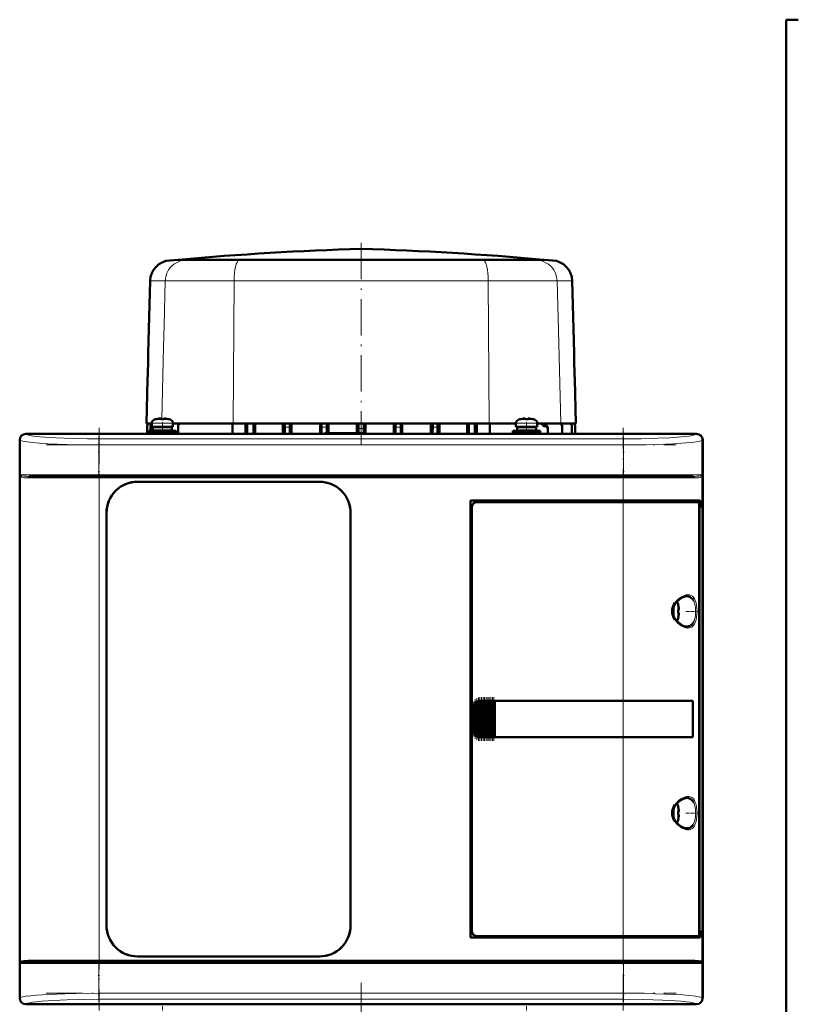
# Model space of a CAD drawing. Extents: x -1351 to 1763, y -1300 to 612.
# Tile 49 of 78: x 329 to 586, y 207 to 532. Entities that reach past the tile are written whole.
import ezdxf

# ---------------------------------------------------------------- set-up
doc = ezdxf.new("R2010")
doc.units = 0
doc.linetypes.add('DASHDOT', pattern=[18.5, 12, -3, 0.5, -3])

msp = doc.modelspace()

# ---------------------------------------------------------------- linework, layer by layer
at = {"color": 7, "lineweight": 50}
for p, q in [((581.6, -127.32), (581.6, 531.58)), ((585.6, 531.58), (581.6, 531.58)), ((381.33, 452.45), (378.6, 452.26)), ((381.48, 452.46), (381.33, 452.45)), ((386.04, 452.45), (381.33, 452.45)), ((412.77, 452.46), (381.48, 452.46)), ((401.92, 452.45), (386.04, 452.45)), ((401.92, 452.45), (441.58, 452.45)), ((441.59, 452.46), (412.77, 452.46)), ((494.35, 452.46), (441.59, 452.46)), ((481.27, 452.45), (441.61, 452.45)), ((497.15, 452.45), (481.27, 452.45)), ((501.71, 452.46), (494.35, 452.46)), ((501.86, 452.45), (497.15, 452.45)), ((501.71, 452.46), (501.86, 452.45)), ((501.86, 452.45), (504.58, 452.26)), ((372.07, 445.46), (371.45, 421.66)), ((511.11, 445.46), (511.74, 421.66)), ((371.23, 413.08), (370.84, 398.48)), ((511.96, 413.08), (512.34, 398.48)), ((374.18, 399.96), (374.17, 399.97)), ((375.6, 399.96), (375.6, 400.11)), ((376.6, 399.96), (376.6, 400.11)), ((378.03, 399.97), (378.02, 399.96)), ((494.18, 399.96), (494.17, 399.97)), ((495.6, 399.96), (495.6, 400.11)), ((496.6, 399.96), (496.6, 400.11)), ((498.03, 399.97), (498.02, 399.96)), ((370.84, 398.48), (372.6, 398.48)), ((371.09, 395.08), (371.09, 397.61)), ((371.09, 397.61), (371.09, 397.61)), ((371.6, 396.13), (376.1, 396.13)), ((371.6, 396.13), (371.6, 395.33)), ((372.15, 397.67), (372.15, 397.55)), ((372.15, 396.13), (372.15, 397.55)), ((372.6, 398.56), (372.6, 397.43)), ((376.1, 397.43), (372.6, 397.43)), ((372.95, 397.33), (376.1, 397.33)), ((372.95, 396.23), (372.95, 397.33)), ((372.95, 396.23), (376.1, 396.23)), ((374.1, 397.33), (374.1, 397.43)), ((374.1, 396.13), (374.1, 396.23)), ((376.1, 397.43), (379.6, 397.43)), ((379.25, 397.33), (376.1, 397.33)), ((379.25, 396.23), (376.1, 396.23)), ((376.1, 396.13), (380.6, 396.13)), ((378.1, 397.43), (378.1, 397.33)), ((378.1, 396.23), (378.1, 396.13)), ((379.25, 397.33), (379.25, 396.23)), ((379.6, 398.56), (379.6, 397.43)), ((379.6, 398.48), (399.46, 398.48)), ((380.6, 396.13), (380.6, 395.33)), ((381.28, 397.51), (381.28, 397.82)), ((381.28, 395.08), (381.28, 397.51)), ((399.24, 395.08), (399.24, 398.48)), ((399.46, 398.48), (416.46, 398.48)), ((403.46, 395.08), (403.46, 398.48)), ((404.09, 398.48), (404.09, 395.08)), ((406.09, 395.08), (406.09, 398.48)), ((406.63, 395.08), (406.63, 398.48)), ((415.83, 395.08), (415.83, 398.48)), ((416.46, 398.48), (416.47, 398.48)), ((418.05, 398.48), (416.46, 398.48)), ((416.46, 398.48), (416.46, 398.48)), ((416.47, 398.48), (418.04, 398.48)), ((416.47, 398.48), (416.47, 397.32)), ((418.05, 398.48), (418.04, 398.48)), ((418.04, 398.48), (418.04, 397.32)), ((418.05, 398.48), (428.56, 398.48)), ((418.05, 398.48), (418.05, 398.48)), ((418.64, 395.08), (418.64, 398.48)), ((428.04, 395.08), (428.04, 398.48)), ((428.56, 398.5), (428.57, 398.49)), ((428.56, 398.5), (428.56, 398.48)), ((430.29, 398.5), (428.56, 398.5)), ((428.57, 398.49), (430.28, 398.49)), ((428.57, 398.49), (428.57, 397.29)), ((430.29, 398.5), (430.28, 398.49)), ((430.28, 398.49), (430.28, 397.31)), ((430.29, 398.5), (430.29, 398.48)), ((430.29, 398.48), (440.7, 398.48)), ((430.79, 395.33), (430.79, 398.48)), ((440.22, 395.33), (440.22, 398.48)), ((440.7, 398.5), (440.71, 398.5)), ((440.7, 398.5), (440.7, 398.48)), ((440.7, 398.5), (442.48, 398.5)), ((442.48, 398.5), (440.71, 398.5)), ((440.71, 398.5), (440.71, 396.89)), ((442.48, 398.5), (442.48, 396.89)), ((442.48, 398.5), (442.48, 398.5)), ((442.48, 398.5), (442.48, 398.48)), ((442.48, 398.48), (452.9, 398.48)), ((442.97, 395.07), (442.97, 398.48)), ((452.39, 395.08), (452.39, 398.48)), ((452.9, 398.5), (452.91, 398.49)), ((452.9, 398.5), (452.9, 398.48)), ((452.9, 398.5), (454.63, 398.5)), ((452.91, 398.49), (454.62, 398.49)), ((452.91, 398.49), (452.91, 397.31)), ((454.63, 398.5), (454.62, 398.49)), ((454.62, 398.49), (454.62, 397.29)), ((454.63, 398.5), (454.63, 398.48)), ((454.63, 398.48), (465.14, 398.48)), ((455.15, 395.08), (455.15, 398.48)), ((464.54, 395.08), (464.54, 398.48)), ((465.14, 398.48), (465.15, 398.48)), ((465.14, 398.48), (465.14, 398.48)), ((465.14, 398.48), (466.73, 398.48)), ((465.15, 398.48), (466.72, 398.48)), ((465.15, 398.48), (465.15, 397.32)), ((466.72, 398.48), (466.72, 397.32)), ((466.73, 398.48), (466.72, 398.48)), ((466.73, 398.48), (466.73, 398.48)), ((466.73, 398.48), (483.72, 398.48)), ((467.36, 395.08), (467.36, 398.48)), ((476.55, 395.08), (476.55, 398.48)), ((477.09, 395.08), (477.09, 398.48)), ((479.09, 398.48), (479.09, 395.08)), ((479.73, 398.48), (479.73, 395.08)), ((483.72, 398.48), (492.6, 398.48)), ((483.95, 395.08), (483.95, 398.48)), ((491.6, 396.13), (496.1, 396.13)), ((491.6, 396.13), (491.6, 395.33)), ((492.6, 398.56), (492.6, 397.43)), ((496.1, 397.43), (492.6, 397.43)), ((492.95, 397.33), (496.1, 397.33)), ((492.95, 396.23), (492.95, 397.33)), ((492.95, 396.23), (496.1, 396.23)), ((494.1, 397.33), (494.1, 397.43)), ((494.1, 396.13), (494.1, 396.23)), ((496.1, 397.43), (499.6, 397.43)), ((499.25, 397.33), (496.1, 397.33)), ((499.25, 396.23), (496.1, 396.23)), ((500.6, 396.13), (496.1, 396.13)), ((498.1, 397.43), (498.1, 397.33)), ((498.1, 396.23), (498.1, 396.13)), ((499.25, 397.33), (499.25, 396.23)), ((499.6, 398.56), (499.6, 397.43)), ((499.6, 398.48), (507.34, 398.48)), ((500.6, 396.13), (500.6, 395.33)), ((501.93, 397.65), (502, 397.65)), ((503.09, 396.66), (503.09, 396.94)), ((503.09, 395.08), (503.09, 396.66)), ((507.34, 398.48), (512.34, 398.48)), ((507.76, 397.52), (507.76, 397.74)), ((507.76, 395.08), (507.76, 397.52)), ((511.03, 397.67), (511.03, 397.55)), ((511.03, 395.08), (511.03, 397.55)), ((512.09, 397.61), (512.09, 397.61)), ((512.09, 395.08), (512.09, 397.61)), ((329.1, 385.23), (329.1, 393.08)), ((329.13, 393.05), (329.13, 209.1)), ((331.1, 395.08), (338.95, 395.08)), ((552.08, 395.05), (331.12, 395.05)), ((338.95, 395.08), (338.96, 395.05)), ((338.95, 395.07), (343.25, 395.07)), ((343.25, 395.08), (440.95, 395.08)), ((343.25, 395.05), (343.25, 395.08)), ((371.6, 395.33), (376.1, 395.33)), ((372.15, 395.08), (372.15, 395.33)), ((374.1, 395.08), (374.1, 395.33)), ((376.1, 395.33), (380.6, 395.33)), ((378.1, 395.33), (378.1, 395.08)), ((429.6, 395.33), (429.35, 395.08)), ((442.6, 395.33), (429.6, 395.33)), ((440.95, 395.08), (440.96, 395.05)), ((440.95, 395.07), (445.25, 395.07)), ((442.6, 395.33), (442.86, 395.07)), ((445.25, 395.08), (539.95, 395.08)), ((445.25, 395.05), (445.25, 395.08)), ((491.6, 395.33), (496.1, 395.33)), ((494.1, 395.08), (494.1, 395.33)), ((500.6, 395.33), (496.1, 395.33)), ((498.1, 395.33), (498.1, 395.08)), ((539.95, 395.08), (539.96, 395.05)), ((539.95, 395.07), (544.25, 395.07)), ((544.25, 395.08), (552.1, 395.08)), ((544.25, 395.05), (544.25, 395.08)), ((554.07, 209.1), (554.07, 393.05)), ((554.1, 393.08), (554.1, 385.23)), ((329.13, 385.22), (329.1, 385.23)), ((329.11, 380.93), (329.11, 385.23)), ((554.1, 385.23), (554.07, 385.22)), ((554.1, 385.23), (554.1, 380.93)), ((329.1, 305.23), (329.1, 380.93)), ((329.1, 380.93), (329.13, 380.93)), ((332.19, 381.08), (355.31, 381.08)), ((355.31, 381.08), (527.9, 381.08)), ((527.9, 381.08), (551.02, 381.08)), ((554.07, 380.93), (554.1, 380.93)), ((554.1, 380.93), (554.1, 307.23)), ((367.9, 379.28), (427.9, 379.28)), ((367.9, 379.28), (427.9, 379.28)), ((477.6, 229.08), (477.6, 373.08)), ((477.6, 373.08), (527.9, 373.08)), ((478.1, 371.08), (478.1, 231.07)), ((527.9, 372.58), (479.6, 372.58)), ((553.31, 373.08), (527.9, 373.08)), ((527.9, 372.58), (552.65, 372.58)), ((553, 372.58), (552.66, 372.58)), ((552.94, 230.54), (552.94, 371.61)), ((552.94, 370.78), (553.31, 370.78)), ((552.94, 370.74), (553.07, 370.74)), ((553, 373.08), (553, 372.58)), ((553.31, 370.78), (553.07, 370.74)), ((553.07, 370.74), (553.07, 231.41)), ((553.31, 370.78), (553.31, 373.08)), ((357.7, 233.08), (357.7, 369.08)), ((438.1, 369.08), (438.1, 233.08)), ((438.1, 369.08), (438.1, 233.08)), ((546.07, 338.5), (546.08, 338.51)), ((546.22, 337.08), (546.07, 337.08)), ((546.22, 336.08), (546.07, 336.08)), ((546.08, 334.65), (546.07, 334.65)), ((329.13, 305.22), (329.1, 305.23)), ((329.11, 300.93), (329.11, 305.23)), ((478.6, 297.08), (478.6, 305.08)), ((478.97, 295.98), (478.97, 306.17)), ((479.11, 306.34), (479.27, 306.5)), ((479.48, 295.45), (479.48, 306.7)), ((479.62, 306.78), (479.78, 306.87)), ((479.99, 295.19), (479.99, 306.97)), ((480.13, 307), (480.29, 307.04)), ((480.5, 307.07), (480.64, 307.08)), ((480.5, 295.08), (480.5, 307.07)), ((480.67, 307.08), (480.61, 307.08)), ((480.67, 307.08), (480.64, 307.08)), ((480.67, 307.08), (480.8, 307.08)), ((481.01, 307.08), (480.8, 307.08)), ((481.01, 295.08), (481.01, 307.08)), ((481.15, 307.08), (481.01, 307.08)), ((481.15, 307.08), (481.23, 307.08)), ((481.23, 307.08), (481.31, 307.08)), ((481.52, 307.08), (481.31, 307.08)), ((481.52, 295.08), (481.52, 307.08)), ((481.66, 307.08), (481.52, 307.08)), ((481.66, 307.08), (481.74, 307.08)), ((481.74, 307.08), (481.82, 307.08)), ((482.03, 307.08), (481.82, 307.08)), ((482.03, 295.08), (482.03, 307.08)), ((482.17, 307.08), (482.03, 307.08)), ((482.17, 307.08), (482.25, 307.08)), ((482.25, 307.08), (482.33, 307.08)), ((482.54, 307.08), (482.33, 307.08)), ((482.54, 295.08), (482.54, 307.08)), ((482.68, 307.08), (482.54, 307.08)), ((482.68, 307.08), (482.76, 307.08)), ((482.76, 307.08), (482.84, 307.08)), ((483.05, 307.08), (482.84, 307.08)), ((483.05, 295.08), (483.05, 307.08)), ((483.19, 307.08), (483.05, 307.08)), ((483.19, 307.08), (483.27, 307.08)), ((483.27, 307.08), (483.35, 307.08)), ((483.56, 307.08), (483.35, 307.08)), ((483.56, 295.08), (483.56, 307.08)), ((483.7, 307.08), (483.56, 307.08)), ((483.7, 307.08), (483.78, 307.08)), ((483.78, 307.08), (483.86, 307.08)), ((484.07, 307.08), (483.86, 307.08)), ((484.07, 295.08), (484.07, 307.08)), ((484.21, 307.08), (484.07, 307.08)), ((484.21, 307.08), (484.29, 307.08)), ((484.29, 307.08), (484.37, 307.08)), ((484.58, 307.08), (484.37, 307.08)), ((484.58, 295.08), (484.58, 307.08)), ((484.72, 307.08), (484.58, 307.08)), ((484.72, 307.08), (484.8, 307.08)), ((484.8, 307.08), (484.88, 307.08)), ((485.09, 307.08), (484.88, 307.08)), ((485.09, 295.08), (485.09, 307.08)), ((485.23, 307.08), (485.09, 307.08)), ((485.23, 307.08), (485.31, 307.08)), ((485.31, 307.08), (485.39, 307.08)), ((485.56, 307.08), (485.39, 307.08)), ((485.56, 307.08), (485.56, 295.08)), ((485.6, 307.08), (485.56, 307.08)), ((485.6, 307.08), (527.9, 307.08)), ((485.63, 307.05), (485.6, 307.08)), ((485.63, 307.05), (527.9, 307.05)), ((485.63, 295.1), (485.63, 307.05)), ((485.63, 307.05), (527.9, 307.05)), ((550.89, 307.08), (527.9, 307.08)), ((529.87, 307.05), (527.9, 307.05)), ((529.85, 307.05), (527.9, 307.05)), ((534.27, 307.05), (529.85, 307.05)), ((536.96, 307.05), (534.27, 307.05)), ((544.55, 307.04), (537.62, 307.05)), ((550.89, 307.08), (550.57, 307.02)), ((550.82, 295.13), (550.82, 307.02)), ((550.89, 307.08), (550.89, 295.08)), ((554.1, 307.23), (554.07, 307.22)), ((554.1, 307.23), (554.1, 302.93)), ((554.07, 302.93), (554.1, 302.93)), ((554.1, 302.93), (554.1, 221.23)), ((329.1, 221.23), (329.1, 300.93)), ((329.1, 300.93), (329.13, 300.93)), ((479.27, 295.65), (479.11, 295.81)), ((479.78, 295.29), (479.62, 295.37)), ((480.29, 295.11), (480.13, 295.15)), ((480.64, 295.08), (480.5, 295.08)), ((480.67, 295.08), (480.61, 295.08)), ((480.64, 295.08), (480.67, 295.08)), ((480.67, 295.08), (480.8, 295.08)), ((481.01, 295.08), (480.8, 295.08)), ((481.15, 295.08), (481.01, 295.08)), ((481.15, 295.08), (481.23, 295.08)), ((481.23, 295.08), (481.31, 295.08)), ((481.52, 295.08), (481.31, 295.08)), ((481.66, 295.08), (481.52, 295.08)), ((481.66, 295.08), (481.74, 295.08)), ((481.74, 295.08), (481.82, 295.08)), ((482.03, 295.08), (481.82, 295.08)), ((482.17, 295.08), (482.03, 295.08)), ((482.17, 295.08), (482.25, 295.08)), ((482.25, 295.08), (482.33, 295.08)), ((482.54, 295.08), (482.33, 295.08)), ((482.68, 295.08), (482.54, 295.08)), ((482.68, 295.08), (482.76, 295.08)), ((482.76, 295.08), (482.84, 295.08)), ((483.05, 295.08), (482.84, 295.08)), ((483.19, 295.08), (483.05, 295.08)), ((483.19, 295.08), (483.27, 295.08)), ((483.27, 295.08), (483.35, 295.08)), ((483.56, 295.08), (483.35, 295.08)), ((483.7, 295.08), (483.56, 295.08)), ((483.7, 295.08), (483.78, 295.08)), ((483.78, 295.08), (483.86, 295.08)), ((484.07, 295.08), (483.86, 295.08)), ((484.21, 295.08), (484.07, 295.08)), ((484.21, 295.08), (484.29, 295.08)), ((484.29, 295.08), (484.37, 295.08)), ((484.58, 295.08), (484.37, 295.08)), ((484.72, 295.08), (484.58, 295.08)), ((484.72, 295.08), (484.8, 295.08)), ((484.8, 295.08), (484.88, 295.08)), ((485.09, 295.08), (484.88, 295.08)), ((485.23, 295.08), (485.09, 295.08)), ((485.23, 295.08), (485.31, 295.08)), ((485.31, 295.08), (485.39, 295.08)), ((485.56, 295.08), (485.39, 295.08)), ((485.56, 295.08), (485.6, 295.08)), ((485.6, 295.08), (485.63, 295.1)), ((527.9, 295.08), (485.6, 295.08)), ((485.63, 295.1), (527.9, 295.1)), ((527.9, 295.1), (529.87, 295.1)), ((550.89, 295.08), (527.9, 295.08)), ((529.85, 295.1), (533.63, 295.1)), ((534.27, 295.1), (536.96, 295.1)), ((536.96, 295.1), (537.13, 295.1)), ((550.89, 295.08), (550.57, 295.13)), ((546.07, 272), (546.08, 272.01)), ((546.22, 270.58), (546.07, 270.58)), ((546.22, 269.58), (546.07, 269.58)), ((546.08, 268.15), (546.07, 268.15)), ((552.94, 231.41), (553.07, 231.41)), ((553.31, 231.38), (552.94, 231.38)), ((553.07, 231.41), (553.31, 231.38)), ((553.31, 229.08), (553.31, 231.38)), ((527.9, 229.08), (477.6, 229.08)), ((479.6, 229.58), (527.9, 229.58)), ((552.65, 229.58), (527.9, 229.58)), ((527.9, 229.08), (553.31, 229.08)), ((552.66, 229.58), (553, 229.58)), ((553, 229.58), (553, 229.08)), ((329.13, 221.22), (329.1, 221.23)), ((329.11, 216.93), (329.11, 221.23)), ((332.19, 221.08), (355.31, 221.08)), ((527.9, 221.08), (355.31, 221.08)), ((427.9, 222.88), (367.9, 222.88)), ((551.02, 221.08), (527.9, 221.08)), ((554.1, 221.23), (554.07, 221.22)), ((554.1, 221.23), (554.1, 216.93)), ((329.1, 209.08), (329.1, 216.93)), ((329.1, 216.93), (329.13, 216.93)), ((554.07, 216.93), (554.1, 216.93)), ((554.1, 216.93), (554.1, 209.08)), ((338.95, 207.08), (331.1, 207.08)), ((552.08, 207.1), (331.12, 207.1)), ((338.96, 207.1), (338.95, 207.08)), ((343.25, 207.08), (338.95, 207.08)), ((343.25, 207.08), (343.25, 207.1)), ((440.95, 207.08), (343.25, 207.08)), ((440.96, 207.1), (440.95, 207.08)), ((445.25, 207.08), (440.95, 207.08)), ((445.25, 207.08), (445.25, 207.1)), ((539.95, 207.08), (445.25, 207.08)), ((539.96, 207.1), (539.95, 207.08)), ((544.25, 207.08), (539.95, 207.08)), ((544.25, 207.08), (544.25, 207.1)), ((552.1, 207.08), (544.25, 207.08))]:
    msp.add_line(p, q, dxfattribs=at)
at = {"color": 7, "linetype": 'DASHDOT', "lineweight": 18}
for p, q in [((441.59, 458.01), (441.59, 391.33)), ((355.31, 397.1), (355.31, 205.05)), ((527.9, 205.05), (527.9, 397.1)), ((337.84, 391.43), (545.37, 391.43)), ((545.37, 381.58), (337.84, 381.58)), ((338.05, 380.58), (545.16, 380.58)), ((545.16, 221.58), (338.05, 221.58)), ((337.84, 220.58), (545.37, 220.58)), ((441.6, 214.11), (441.6, 129.78)), ((337.84, 210.72), (545.37, 210.72))]:
    msp.add_line(p, q, dxfattribs=at)
at = {"color": 7, "lineweight": 18}
for p, q in [((378.6, 452.26), (383.39, 452.26)), ((386.04, 452.45), (383.39, 452.26)), ((383.39, 452.26), (401.28, 452.26)), ((401.92, 452.45), (401.28, 452.26)), ((401.28, 452.26), (481.91, 452.26)), ((481.27, 452.45), (481.91, 452.26)), ((481.91, 452.26), (499.8, 452.26)), ((497.15, 452.45), (499.8, 452.26)), ((499.8, 452.26), (504.58, 452.26)), ((372.07, 445.46), (377.04, 445.46)), ((377.04, 445.46), (376.67, 430.79)), ((377.04, 445.46), (399.75, 445.46)), ((399.75, 445.46), (399.46, 398.48)), ((399.75, 445.46), (483.43, 445.46)), ((483.43, 445.46), (506.15, 445.46)), ((483.43, 445.46), (483.72, 398.48)), ((506.15, 445.46), (511.11, 445.46)), ((506.15, 445.46), (506.67, 424.99)), ((376.67, 430.79), (376.49, 423.79)), ((376.49, 423.79), (375.88, 399.97)), ((506.67, 424.99), (507.34, 398.48)), ((373.53, 399.8), (376.08, 399.8)), ((376.08, 399.8), (376.1, 399.8)), ((376.1, 399.8), (378.67, 399.8)), ((493.53, 399.8), (496.08, 399.8)), ((496.08, 399.8), (496.1, 399.8)), ((496.1, 399.8), (498.67, 399.8)), ((372.6, 398.56), (376.07, 398.56)), ((376.07, 398.56), (376.1, 398.56)), ((376.1, 398.56), (379.6, 398.56)), ((416.47, 397.32), (418.04, 397.32)), ((465.15, 397.32), (466.72, 397.32)), ((492.6, 398.56), (496.07, 398.56)), ((496.07, 398.56), (496.1, 398.56)), ((496.1, 398.56), (499.6, 398.56)), ((501.38, 397.95), (502.59, 397.95)), ((329.19, 392.99), (329.13, 393.05)), ((329.19, 381.58), (329.19, 392.99)), ((331.12, 395.05), (331.19, 394.98)), ((355.13, 393.42), (528.07, 393.42)), ((355.13, 393.42), (355.13, 391.43)), ((442.48, 395.33), (440.7, 395.33)), ((528.07, 393.42), (528.07, 391.43)), ((552.01, 394.98), (552.08, 395.05)), ((554.07, 393.05), (554.01, 392.99)), ((554.01, 392.99), (554.01, 381.58)), ((355.13, 391.43), (355.13, 381.58)), ((528.07, 391.43), (355.13, 391.43)), ((528.07, 391.43), (528.07, 381.58)), ((355.13, 381.58), (329.19, 381.58)), ((329.37, 381.1), (329.37, 221.06)), ((331.73, 380.58), (355.31, 380.58)), ((355.13, 381.58), (528.07, 381.58)), ((355.13, 381.08), (355.13, 381.58)), ((355.31, 380.58), (355.31, 381.08)), ((527.9, 380.58), (355.31, 380.58)), ((355.31, 380.58), (355.31, 221.58)), ((527.9, 381.08), (527.9, 380.58)), ((527.9, 373.08), (527.9, 380.58)), ((527.9, 380.58), (551.47, 380.58)), ((545.79, 381.58), (528.07, 381.58)), ((528.07, 381.08), (528.07, 381.58)), ((554.01, 381.58), (545.79, 381.58)), ((553.84, 221.06), (553.84, 381.1)), ((527.9, 373.08), (527.9, 372.58)), ((527.9, 307.08), (527.9, 372.58)), ((548.87, 341.58), (548.91, 341.58)), ((544.67, 338.44), (544.67, 336.61)), ((545.92, 339.15), (545.92, 336.6)), ((550.96, 340.35), (551, 340.27)), ((544.67, 336.61), (544.67, 336.58)), ((544.67, 336.58), (544.67, 334.71)), ((545.92, 336.6), (545.92, 336.58)), ((545.92, 336.58), (545.92, 334.01)), ((548.92, 331.58), (548.87, 331.58)), ((551, 332.88), (550.96, 332.82)), ((478.65, 305.08), (478.6, 305.08)), ((478.65, 305.08), (478.65, 297.08)), ((478.82, 296.28), (478.82, 305.87)), ((479.11, 306.34), (479.11, 295.81)), ((479.27, 295.65), (479.27, 306.5)), ((479.62, 295.37), (479.62, 306.78)), ((479.78, 306.87), (479.78, 295.29)), ((480.13, 295.15), (480.13, 307)), ((480.29, 307.04), (480.29, 295.11)), ((480.64, 307.08), (480.64, 295.08)), ((480.8, 295.08), (480.8, 307.08)), ((481.15, 307.08), (481.15, 295.08)), ((481.31, 307.08), (481.31, 295.08)), ((481.66, 307.08), (481.66, 295.08)), ((481.82, 307.08), (481.82, 295.08)), ((482.17, 307.08), (482.17, 295.08)), ((482.33, 307.08), (482.33, 295.08)), ((482.68, 307.08), (482.68, 295.08)), ((482.84, 295.08), (482.84, 307.08)), ((483.19, 307.08), (483.19, 295.08)), ((483.35, 307.08), (483.35, 295.08)), ((483.7, 307.08), (483.7, 295.08)), ((483.86, 307.08), (483.86, 295.08)), ((484.21, 307.08), (484.21, 295.08)), ((484.37, 295.08), (484.37, 307.08)), ((484.72, 307.08), (484.72, 295.08)), ((484.88, 307.08), (484.88, 295.08)), ((485.23, 295.08), (485.23, 307.08)), ((485.39, 307.08), (485.39, 295.08)), ((527.9, 307.05), (527.9, 307.08)), ((527.9, 307.05), (527.9, 295.1)), ((478.65, 297.08), (478.6, 297.08)), ((527.9, 295.08), (527.9, 295.1)), ((527.9, 229.58), (527.9, 295.08)), ((545.92, 272.65), (545.92, 270.1)), ((548.87, 275.08), (548.91, 275.08)), ((550.96, 273.85), (551, 273.77)), ((544.67, 271.94), (544.67, 270.11)), ((544.67, 270.11), (544.67, 270.08)), ((544.67, 270.08), (544.67, 268.21)), ((545.92, 270.1), (545.92, 270.08)), ((545.92, 270.08), (545.92, 267.51)), ((551, 266.38), (550.96, 266.32)), ((548.92, 265.08), (548.87, 265.08)), ((527.9, 229.58), (527.9, 229.08)), ((527.9, 221.58), (527.9, 229.08)), ((355.31, 221.58), (331.73, 221.58)), ((355.13, 220.58), (355.13, 221.08)), ((355.31, 221.58), (527.9, 221.58)), ((355.31, 221.58), (355.31, 221.08)), ((551.47, 221.58), (527.9, 221.58)), ((527.9, 221.58), (527.9, 221.08)), ((528.07, 221.08), (528.07, 220.58)), ((329.19, 220.58), (337.42, 220.58)), ((329.19, 209.16), (329.19, 220.58)), ((337.42, 220.58), (355.13, 220.58)), ((528.07, 220.58), (355.13, 220.58)), ((355.13, 220.58), (355.13, 210.72)), ((528.07, 220.58), (528.07, 210.72)), ((528.07, 220.58), (554.01, 220.58)), ((554.01, 220.58), (554.01, 209.16)), ((329.13, 209.1), (329.19, 209.16)), ((355.13, 210.72), (528.07, 210.72)), ((355.13, 208.73), (355.13, 210.72)), ((528.07, 208.73), (355.13, 208.73)), ((528.07, 210.72), (528.07, 208.73)), ((554.01, 209.16), (554.07, 209.1)), ((331.19, 207.17), (331.12, 207.1)), ((552.08, 207.1), (552.01, 207.17))]:
    msp.add_line(p, q, dxfattribs=at)
at = {"color": 7, "linetype": 'DASHDOT', "lineweight": 18, "ltscale": 0.006755}
msp.add_line((371.47, 417.38), (371.2, 417.38), dxfattribs=at)
at = {"color": 7, "linetype": 'DASHDOT', "lineweight": 18, "ltscale": 0.006738}
msp.add_line((511.71, 417.38), (511.98, 417.38), dxfattribs=at)
at = {"color": 7, "linetype": 'DASHDOT', "lineweight": 18, "ltscale": 0.000782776}
for p, q in [((375.1, 400.1), (375.1, 400.14)), ((495.1, 400.1), (495.1, 400.14))]:
    msp.add_line(p, q, dxfattribs=at)
at = {"color": 7, "linetype": 'DASHDOT', "lineweight": 18, "ltscale": 0.000926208}
for p, q in [((377.1, 400.1), (377.1, 400.14)), ((497.1, 400.1), (497.1, 400.14))]:
    msp.add_line(p, q, dxfattribs=at)
at = {"color": 7, "linetype": 'DASHDOT', "lineweight": 18, "ltscale": 0.104372}
for p, q in [((376.1, 398.9), (376.1, 394.73)), ((496.1, 398.9), (496.1, 394.73))]:
    msp.add_line(p, q, dxfattribs=at)
at = {"color": 7, "linetype": 'DASHDOT', "lineweight": 18, "ltscale": 0.342406}
for p, q in [((355.13, 394.13), (355.13, 380.43)), ((528.07, 394.13), (528.07, 380.43))]:
    msp.add_line(p, q, dxfattribs=at)
at = {"color": 7, "linetype": 'DASHDOT', "lineweight": 18, "ltscale": 0.000942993}
for p, q in [((546.22, 337.58), (546.26, 337.58)), ((546.22, 271.08), (546.26, 271.08))]:
    msp.add_line(p, q, dxfattribs=at)
at = {"color": 7, "linetype": 'DASHDOT', "lineweight": 18, "ltscale": 0.000793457}
for p, q in [((546.22, 335.58), (546.25, 335.58)), ((546.22, 269.08), (546.25, 269.08))]:
    msp.add_line(p, q, dxfattribs=at)
at = {"color": 7, "linetype": 'DASHDOT', "lineweight": 18, "ltscale": 0.08656}
for p, q in [((548.59, 336.58), (552.05, 336.58)), ((548.59, 270.08), (552.05, 270.08))]:
    msp.add_line(p, q, dxfattribs=at)
at = {"color": 7, "linetype": 'DASHDOT', "lineweight": 18, "ltscale": 0.360001}
for p, q in [((480.73, 293.88), (480.73, 308.28)), ((481.24, 293.88), (481.24, 308.28)), ((481.75, 293.88), (481.75, 308.28)), ((482.26, 293.88), (482.26, 308.28)), ((482.77, 293.88), (482.77, 308.28)), ((483.28, 293.88), (483.28, 308.28)), ((483.79, 293.88), (483.79, 308.28)), ((484.3, 293.88), (484.3, 308.28)), ((484.81, 293.88), (484.81, 308.28)), ((485.31, 293.88), (485.31, 308.28))]:
    msp.add_line(p, q, dxfattribs=at)
at = {"color": 7, "linetype": 'DASHDOT', "lineweight": 18, "ltscale": 0.287631}
msp.add_line((478.75, 295.32), (478.75, 306.83), dxfattribs=at)
at = {"color": 7, "linetype": 'DASHDOT', "lineweight": 18, "ltscale": 0.325662}
msp.add_line((479.2, 294.56), (479.2, 307.59), dxfattribs=at)
at = {"color": 7, "linetype": 'DASHDOT', "lineweight": 18, "ltscale": 0.347391}
msp.add_line((479.71, 294.13), (479.71, 308.02), dxfattribs=at)
at = {"color": 7, "linetype": 'DASHDOT', "lineweight": 18, "ltscale": 0.357764}
msp.add_line((480.22, 293.92), (480.22, 308.23), dxfattribs=at)
at = {"color": 7, "linetype": 'DASHDOT', "lineweight": 18, "ltscale": 0.34239}
for p, q in [((355.13, 221.72), (355.13, 208.02)), ((528.07, 221.72), (528.07, 208.02))]:
    msp.add_line(p, q, dxfattribs=at)
at = {"color": 7, "linetype": 'DASHDOT', "lineweight": 18, "ltscale": 0.104369}
for p, q in [((376.1, 203.25), (376.1, 207.42)), ((496.1, 203.25), (496.1, 207.42))]:
    msp.add_line(p, q, dxfattribs=at)
at = {"color": 7, "lineweight": 50}
for points in [[(375.6, 400.11), (375.6, 400.11), (375.6, 400.11), (375.59, 400.12), (375.57, 400.12), (375.52, 400.13), (375.38, 400.13), (375.1, 400.11)], [(375.6, 400.11), (375.6, 400.11), (375.6, 400.11), (375.59, 400.12), (375.55, 400.13)], [(376.6, 400.11), (376.6, 400.11), (376.61, 400.11), (376.61, 400.12), (376.63, 400.12), (376.69, 400.13), (377.1, 400.11)], [(495.6, 400.11), (495.6, 400.11), (495.6, 400.11), (495.59, 400.12), (495.57, 400.12), (495.52, 400.13), (495.38, 400.13), (495.1, 400.11)], [(495.6, 400.11), (495.6, 400.11), (495.6, 400.11), (495.59, 400.12), (495.55, 400.13)], [(496.6, 400.11), (496.6, 400.11), (496.61, 400.11), (496.61, 400.12), (496.63, 400.12), (496.69, 400.13), (497.1, 400.11)], [(501.38, 397.95), (501.18, 398.21), (500.9, 398.41), (500.74, 398.48)], [(501.38, 397.95), (501.51, 397.79), (501.7, 397.69), (501.93, 397.65)], [(552.94, 371.61), (552.91, 372.05), (552.82, 372.4), (552.74, 372.54), (552.7, 372.57), (552.65, 372.58)], [(545.2, 339.3), (545.8, 339.99), (546.54, 340.64), (547.3, 341.12), (548, 341.42), (548.58, 341.56), (548.87, 341.58)], [(548.91, 341.58), (549.47, 341.51), (549.99, 341.31), (550.45, 340.98), (550.72, 340.69), (550.96, 340.35)], [(544.94, 333.81), (544.53, 334.52), (544.23, 335.26), (544.06, 336.02), (544.03, 336.59), (544.07, 337.15), (544.18, 337.72), (544.36, 338.27), (544.62, 338.82), (544.94, 339.34)], [(545.2, 333.85), (544.75, 334.55), (544.46, 335.22), (544.27, 335.96), (544.22, 336.7), (544.31, 337.43), (544.56, 338.2), (544.97, 338.96), (545.2, 339.3)], [(546.22, 337.58), (546.25, 337.25), (546.24, 337.13), (546.24, 337.09), (546.23, 337.08), (546.23, 337.08), (546.23, 337.08), (546.22, 337.08)], [(546.24, 337.29), (546.24, 337.11), (546.23, 337.09), (546.23, 337.08), (546.23, 337.08), (546.23, 337.08), (546.22, 337.08)], [(546.24, 335.86), (546.24, 336.01), (546.24, 336.06), (546.23, 336.07), (546.23, 336.07), (546.22, 336.08), (546.22, 336.08)], [(546.22, 335.58), (546.24, 335.77), (546.24, 336.01), (546.24, 336.06), (546.23, 336.07), (546.23, 336.08), (546.22, 336.08), (546.22, 336.08)], [(548.87, 331.58), (548.32, 331.64), (547.69, 331.84), (546.99, 332.21), (546.24, 332.75), (545.53, 333.45), (545.2, 333.85)], [(550.96, 332.82), (550.64, 332.37), (550.27, 332.02), (549.85, 331.78), (549.52, 331.66), (548.92, 331.58)], [(550.82, 307.02), (540.13, 307.05), (529.87, 307.05)], [(529.87, 295.1), (548.23, 295.12), (550.82, 295.13)], [(544.94, 267.31), (544.53, 268.02), (544.23, 268.76), (544.06, 269.52), (544.03, 270.09), (544.07, 270.65), (544.18, 271.22), (544.36, 271.77), (544.62, 272.32), (544.94, 272.84)], [(545.2, 267.35), (544.75, 268.05), (544.46, 268.72), (544.27, 269.46), (544.22, 270.2), (544.31, 270.93), (544.56, 271.7), (544.97, 272.46), (545.2, 272.8)], [(545.2, 272.8), (545.8, 273.49), (546.54, 274.14), (547.3, 274.62), (548, 274.92), (548.58, 275.06), (548.87, 275.08)], [(548.91, 275.08), (549.47, 275.01), (549.99, 274.81), (550.45, 274.48), (550.72, 274.19), (550.96, 273.85)], [(546.22, 271.08), (546.25, 270.75), (546.24, 270.63), (546.24, 270.59), (546.23, 270.58), (546.23, 270.58), (546.23, 270.58), (546.22, 270.58)], [(546.24, 270.79), (546.24, 270.61), (546.23, 270.59), (546.23, 270.58), (546.23, 270.58), (546.23, 270.58), (546.22, 270.58)], [(546.24, 269.36), (546.24, 269.51), (546.24, 269.56), (546.23, 269.57), (546.23, 269.57), (546.22, 269.58), (546.22, 269.58)], [(546.22, 269.08), (546.24, 269.27), (546.24, 269.51), (546.24, 269.56), (546.23, 269.57), (546.23, 269.58), (546.22, 269.58), (546.22, 269.58)], [(548.87, 265.08), (548.32, 265.14), (547.69, 265.34), (546.99, 265.71), (546.24, 266.25), (545.53, 266.95), (545.2, 267.35)], [(550.96, 266.32), (550.64, 265.87), (550.27, 265.52), (549.85, 265.28), (549.52, 265.16), (548.92, 265.08)], [(552.65, 229.58), (552.71, 229.59), (552.75, 229.62), (552.81, 229.73), (552.9, 230.05), (552.94, 230.54)], [(329.43, 220.82), (329.61, 220.91), (329.76, 220.95), (330.14, 221.02), (331.02, 221.06), (332.19, 221.08)], [(551.02, 221.08), (552.48, 221.05), (553.27, 220.99), (553.46, 220.95), (553.77, 220.82)]]:
    msp.add_lwpolyline(points, dxfattribs=at)
at = {"color": 7, "lineweight": 18}
for points in [[(355.13, 391.43), (348.1, 391.49), (344.71, 391.57), (341.45, 391.68), (338.41, 391.82), (335.64, 392), (333.37, 392.19), (331.51, 392.41), (330.54, 392.56), (329.8, 392.73), (329.33, 392.9), (329.19, 392.99)], [(355.13, 393.42), (351.47, 393.44), (346.47, 393.54), (341.01, 393.75), (337.37, 393.97), (335.73, 394.11), (333.68, 394.35), (332.96, 394.46), (332.14, 394.62), (331.72, 394.73), (331.33, 394.89), (331.19, 394.98)], [(528.07, 393.42), (533.85, 393.47), (539.36, 393.62), (543.3, 393.8), (545.9, 393.98), (548.09, 394.18), (549.58, 394.36), (550.72, 394.55), (551.39, 394.71), (551.84, 394.87), (552.01, 394.98)], [(554.01, 392.99), (553.83, 392.88), (553.53, 392.77), (553.12, 392.66), (551.97, 392.45), (550.45, 392.25), (548.59, 392.08), (544.59, 391.81), (539.1, 391.59), (535.52, 391.5), (528.07, 391.43)], [(332.19, 381.08), (331.18, 381.09), (330.38, 381.13), (329.77, 381.21), (329.56, 381.27), (329.43, 381.34)], [(329.98, 380.7), (329.67, 380.8), (329.55, 380.87)], [(331.73, 380.58), (330.83, 380.6), (330.45, 380.63), (329.98, 380.7)], [(553.77, 381.34), (553.49, 381.22), (552.87, 381.13), (552.24, 381.1), (551.02, 381.08)], [(553.22, 380.7), (552.75, 380.63), (552.37, 380.6), (551.47, 380.58)], [(553.66, 380.87), (553.54, 380.8), (553.22, 380.7)], [(544.94, 339.34), (545.38, 339.91), (545.89, 340.45), (546.17, 340.7), (546.95, 341.28), (547.29, 341.48), (547.84, 341.75)], [(549.29, 342.08), (549.61, 342.06), (549.92, 341.99), (550.32, 341.84), (550.7, 341.6), (551.03, 341.27), (551.38, 340.78)], [(551.38, 340.78), (551.68, 340.14), (551.91, 339.39), (552.08, 338.53), (552.19, 337.58), (552.23, 336.62), (552.19, 335.63), (552.09, 334.68), (551.92, 333.8), (551.68, 333.02), (551.38, 332.37)], [(551, 340.27), (551.26, 339.72), (551.51, 338.89), (551.59, 338.51), (551.71, 337.59), (551.76, 336.58)], [(551.76, 336.58), (551.69, 335.36), (551.58, 334.59), (551.5, 334.22), (551.28, 333.48), (551, 332.88)], [(551.38, 332.37), (551.04, 331.89), (550.65, 331.52), (550.22, 331.26), (549.76, 331.12), (549.29, 331.08)], [(544.94, 272.84), (545.38, 273.41), (545.89, 273.95), (546.17, 274.2), (546.95, 274.78), (547.29, 274.98), (547.84, 275.25)], [(549.29, 275.58), (549.61, 275.56), (549.92, 275.49), (550.32, 275.34), (550.7, 275.1), (551.03, 274.77), (551.38, 274.28)], [(551, 273.77), (551.26, 273.22), (551.51, 272.39), (551.59, 272.01), (551.71, 271.09), (551.76, 270.08)], [(551.38, 274.28), (551.68, 273.64), (551.91, 272.89), (552.08, 272.03), (552.19, 271.08), (552.23, 270.12), (552.19, 269.13), (552.09, 268.18), (551.92, 267.3), (551.68, 266.52), (551.38, 265.87)], [(551.76, 270.08), (551.69, 268.86), (551.58, 268.09), (551.5, 267.72), (551.28, 266.98), (551, 266.38)], [(551.38, 265.87), (551.04, 265.39), (550.65, 265.02), (550.22, 264.76), (549.76, 264.62), (549.29, 264.58)], [(329.55, 221.28), (329.83, 221.41), (329.98, 221.45)], [(329.98, 221.45), (330.45, 221.53), (330.83, 221.56), (331.73, 221.58)], [(551.47, 221.58), (552.37, 221.56), (552.75, 221.53), (553.22, 221.45)], [(553.22, 221.45), (553.45, 221.39), (553.65, 221.28)], [(329.19, 209.16), (329.38, 209.28), (329.68, 209.39), (330.09, 209.5), (331.23, 209.71), (332.76, 209.9), (334.61, 210.08), (338.61, 210.34), (344.11, 210.57), (347.68, 210.65), (355.13, 210.72)], [(355.13, 208.73), (349.79, 208.69), (344.61, 208.56), (340.26, 208.37), (336.38, 208.1), (334.72, 207.93), (333.3, 207.75), (332.4, 207.59), (331.72, 207.42), (331.31, 207.25), (331.19, 207.17)], [(528.07, 210.72), (535.1, 210.66), (538.49, 210.58), (541.75, 210.47), (544.79, 210.33), (547.56, 210.16), (549.83, 209.97), (551.69, 209.75), (552.67, 209.59), (553.4, 209.43), (553.88, 209.25), (554.01, 209.16)], [(552.01, 207.17), (551.8, 207.31), (551.43, 207.44), (550.91, 207.57), (549.9, 207.75), (548.63, 207.92), (546.95, 208.09), (545.05, 208.24), (540.81, 208.47), (537.76, 208.59), (534.59, 208.67), (528.07, 208.73)]]:
    msp.add_lwpolyline(points, dxfattribs=at)
at = {"color": 7, "lineweight": 50}
for centre, radius, start, end in [((468.19, -496.69), 953.1, 91.59877, 95.2198), ((415, -496.69), 953.1, 84.78019, 88.40123), ((379.07, 445.28), 7, 93.8317, 178.5), ((504.12, 445.28), 7, 1.5, 86.1683), ((191.62, 422.08), 179.84, 358.501, 359.4669), ((191.61, 422.08), 179.84, 358.501, 359.4669), ((190.52, 422.08), 180.93, 359.4697, 359.8673), ((190.6, 422.08), 180.85, 359.4697, 359.8674), ((692.67, 422.08), 180.93, 180.1327, 180.5302), ((692.59, 422.08), 180.85, 180.1326, 180.5303), ((691.57, 422.08), 179.84, 180.5331, 181.499), ((691.57, 422.08), 179.84, 180.5331, 181.499), ((191.15, 422.1), 180.3, 357.5345, 358.4994), ((191.14, 422.1), 180.31, 357.5346, 358.4994), ((692.05, 422.1), 180.31, 181.5007, 182.4654), ((692.04, 422.1), 180.3, 181.5006, 182.4655), ((189.41, 422.18), 182.04, 357.136, 357.5322), ((189.37, 422.18), 182.08, 357.136, 357.5321), ((693.82, 422.18), 182.08, 182.4679, 182.864), ((693.78, 422.18), 182.04, 182.4678, 182.864), ((373.9, 398.56), 1.3, 106.6015, 180), ((376.1, 391.18), 9, 102.3778, 106.6015), ((376.1, 391.18), 8.99, 96.3897, 102.3492), ((376.1, 391.18), 8.99, 96.3893, 102.3497), ((375.54, 396.33), 3.8, 92.2846, 96.5812), ((376.1, 390.07), 9.9, 89.9998, 92.8943), ((376.1, 390.07), 9.9, 89.9998, 92.8943), ((376.1, 390.06), 9.9, 87.106, 89.9999), ((376.1, 390.06), 9.9, 87.106, 89.9999), ((376.65, 396.09), 4.04, 83.5188, 86.8258), ((376.1, 391.18), 8.99, 77.6503, 83.6107), ((376.1, 391.18), 8.99, 77.6503, 83.6107), ((376.1, 391.18), 9, 73.3984, 77.6222), ((378.3, 398.56), 1.3, 0, 73.3984), ((493.9, 398.56), 1.3, 106.6015, 180), ((496.1, 391.18), 9, 102.3778, 106.6015), ((496.1, 391.18), 8.99, 96.3897, 102.3492), ((496.1, 391.18), 8.99, 96.3893, 102.3497), ((495.54, 396.33), 3.8, 92.2846, 96.5812), ((496.1, 390.07), 9.9, 89.9998, 92.8943), ((496.1, 390.07), 9.9, 89.9998, 92.8943), ((496.1, 390.06), 9.9, 87.106, 89.9999), ((496.1, 390.06), 9.9, 87.106, 89.9999), ((496.65, 396.09), 4.04, 83.5188, 86.8258), ((496.1, 391.18), 8.99, 77.6503, 83.6107), ((496.1, 391.18), 8.99, 77.6503, 83.6107), ((496.1, 391.18), 9, 73.3984, 77.6222), ((498.3, 398.56), 1.3, 0, 73.3984), ((372.09, 397.61), 1, 119.8653, 179.9932), ((372.09, 397.61), 1, 120.0877, 179.9919), ((373.16, 397.67), 1.01, 127.212, 179.994), ((373.15, 397.55), 1, 123.3671, 180.0171), ((382.48, 397.82), 1.21, 146.9647, 179.7831), ((382.28, 397.51), 1.01, 106.4048, 179.9471), ((288.25, 397.26), 128.22, 359.0231, 0.024), ((547.65, 397.26), 129.61, 179.9762, 180.9664), ((298.48, 397.24), 130.08, 359.0491, 0.0225), ((563.39, 397.27), 133.11, 179.9844, 180.8371), ((303.75, 396.87), 136.96, 359.3554, 0.0072), ((579.44, 396.87), 136.96, 179.9928, 180.6446), ((322.58, 397.25), 130.33, 359.0425, 0.0234), ((584.71, 397.24), 130.08, 179.9775, 180.9509), ((335.54, 397.26), 129.61, 359.0336, 0.0238), ((594.94, 397.26), 128.22, 179.976, 180.9769), ((502.09, 396.66), 1, 0.0556, 95.2047), ((503.04, 398.18), 0.503, 206.4644, 228.4227), ((501.93, 396.94), 1.17, 0.1312, 47.8341), ((506.76, 397.52), 0.999, 359.9829, 73.7937), ((506.71, 397.74), 1.05, 359.9816, 44.9154), ((510.04, 397.55), 0.999, 359.9706, 67.3178), ((510.03, 397.67), 1.01, 0.006, 52.788), ((511.09, 397.61), 1, 0.0068, 60.1347), ((511.09, 397.61), 1, 0.0081, 59.9123), ((552.1, 393.08), 2, 0.0019, 89.9981), ((367.9, 369.08), 10.2, 89.9994, 180.0006), ((367.91, 369.07), 10.21, 127.3888, 142.5021), ((367.9, 369.08), 10.2, 89.9964, 110.6188), ((427.9, 369.08), 10.2, 359.9994, 90.0006), ((427.9, 369.07), 10.2, 68.5862, 90.0017), ((427.9, 369.07), 10.21, 37.3869, 52.5005), ((428.22, 369.39), 9.75, 45.2709, 47.7994), ((428.22, 369.39), 9.76, 42.0197, 44.7188), ((367.92, 369.07), 10.21, 158.5916, 179.9845), ((367.9, 369.08), 10.2, 158.5851, 180.0015), ((427.9, 369.08), 10.2, 359.9966, 20.6205), ((551.39, 379.34), 6.95, 281.3026, 283.4013), ((544.67, 338.78), 1.3, 16.6015, 47.3449), ((537.29, 336.58), 9, 12.3778, 16.6016), ((537.29, 336.58), 8.99, 6.3893, 12.3497), ((537.29, 336.58), 8.99, 6.3893, 12.3497), ((537.29, 336.58), 9, 343.3984, 347.6222), ((536.18, 336.58), 9.9, 357.106, 2.8938), ((536.18, 336.58), 9.9, 357.1058, 2.8956), ((537.29, 336.58), 8.99, 347.6508, 353.6103), ((537.29, 336.58), 8.99, 347.6503, 353.6107), ((544.67, 334.38), 1.3, 312.6467, 343.3985), ((480.76, 305.03), 2.11, 167.8165, 178.6973), ((481.04, 304.96), 2.4, 157.7792, 167.7124), ((480.74, 305.11), 2.06, 148.9704, 158.2673), ((480.6, 304.95), 2.04, 136.9534, 143.1617), ((480.64, 305.21), 1.89, 127.9225, 136.7729), ((480.73, 304.71), 2.35, 118.0492, 122.0459), ((480.62, 305.31), 1.77, 110.7187, 118.3943), ((480.73, 304.53), 2.55, 103.6061, 106.9099), ((480.64, 305.36), 1.71, 94.6829, 101.9834), ((480.74, 297.12), 2.09, 181.2163, 192.2146), ((481.12, 297.22), 2.48, 192.5872, 202.1762), ((480.74, 297.05), 2.06, 201.7327, 211.0296), ((480.6, 297.21), 2.04, 216.8383, 223.0466), ((480.64, 296.94), 1.89, 223.2271, 232.0775), ((480.73, 297.44), 2.35, 237.9541, 241.9508), ((480.62, 296.85), 1.77, 241.6057, 249.2813), ((480.73, 297.63), 2.55, 253.0901, 256.3939), ((480.64, 296.79), 1.71, 258.0166, 265.3171), ((544.67, 272.28), 1.3, 16.6015, 47.3449), ((537.29, 270.08), 9, 12.3778, 16.6016), ((537.29, 270.08), 8.99, 6.3893, 12.3497), ((537.29, 270.08), 8.99, 6.3893, 12.3497), ((536.18, 270.08), 9.9, 357.106, 2.8938), ((536.18, 270.08), 9.9, 357.1058, 2.8956), ((544.67, 267.88), 1.3, 312.6467, 343.3985), ((537.29, 270.08), 9, 343.3984, 347.6222), ((537.29, 270.08), 8.99, 347.6508, 353.6103), ((537.29, 270.08), 8.99, 347.6503, 353.6107), ((367.9, 233.08), 10.2, 179.9994, 270.0006), ((367.9, 233.08), 10.2, 179.9966, 200.6207), ((427.9, 233.08), 10.2, 269.9994, 0.0006), ((427.9, 233.08), 10.2, 338.5852, 0.0015), ((551.39, 222.81), 6.95, 76.5988, 78.6976), ((367.91, 233.08), 10.21, 217.3871, 232.5019), ((427.9, 233.08), 10.21, 307.3871, 322.5019), ((367.9, 233.08), 10.2, 248.5852, 270.0015), ((427.9, 233.08), 10.2, 269.9966, 290.6207)]:
    msp.add_arc(centre, radius, start, end, dxfattribs=at)
at = {"color": 7, "lineweight": 18}
for centre, radius, start, end in [((431.6, 221.65), 175.66, 90.4296, 90.9893), ((441.59, 260.12), 136.77, 89.6303, 90.3697), ((451.59, 221.64), 175.67, 89.0107, 89.5704), ((502.13, 398.87), 1.22, 272.6186, 298.3408), ((330.08, 382.23), 1.1, 216.3283, 234.0516), ((343.6, 386.54), 15.24, 198.9989, 200.9203), ((329.86, 381.09), 0.492, 149.8643, 179.2151), ((329.85, 381.3), 0.523, 202.7294, 234.4166), ((332.26, 380.58), 0.528, 138.5071, 180.4704), ((332.19, 380.64), 0.433, 90.6331, 138.6703), ((551.01, 380.64), 0.433, 41.3408, 89.3623), ((550.94, 380.58), 0.527, 359.5047, 41.4709), ((553.35, 381.3), 0.523, 305.573, 337.2571), ((553.12, 382.23), 1.1, 305.9492, 323.6704), ((553.34, 381.09), 0.492, 0.8497, 30.1599), ((539.6, 386.54), 15.24, 339.0796, 341.0014), ((549.49, 337.94), 4.15, 98.6386, 113.4614), ((549.25, 339.6), 2.48, 89.2584, 98.9171), ((548.69, 342.08), 0.598, 344.1695, 0.0866), ((550.53, 337.63), 6.77, 214.3253, 230.1489), ((550.55, 337.52), 6.7, 229.3786, 239.5375), ((549.91, 336.33), 5.35, 239.0877, 247.246), ((549.49, 335.21), 4.15, 246.5349, 261.3679), ((549.25, 333.56), 2.48, 261.0814, 270.7341), ((548.69, 331.08), 0.598, 359.9243, 15.8332), ((549.49, 271.44), 4.15, 98.6386, 113.4614), ((549.25, 273.1), 2.48, 89.2584, 98.9171), ((548.69, 275.58), 0.598, 344.1695, 0.0866), ((550.53, 271.13), 6.77, 214.3253, 230.1489), ((550.55, 271.02), 6.7, 229.3786, 239.5375), ((549.91, 269.83), 5.35, 239.0877, 247.246), ((549.49, 268.71), 4.15, 246.5349, 261.3679), ((549.25, 267.06), 2.48, 261.0814, 270.7341), ((548.69, 264.58), 0.598, 359.9243, 15.8332), ((343.6, 215.62), 15.24, 159.0795, 161.0013), ((330.08, 219.92), 1.11, 125.9526, 143.6664), ((329.81, 220.89), 0.472, 123.3931, 158.8378), ((329.86, 221.06), 0.492, 180.7849, 210.1357), ((332.26, 221.57), 0.528, 179.529, 221.481), ((332.19, 221.51), 0.433, 221.3324, 269.3679), ((551.01, 221.51), 0.433, 270.6333, 318.6759), ((550.94, 221.57), 0.528, 318.5121, 0.4702), ((553.4, 220.89), 0.471, 21.142, 56.6441), ((553.34, 221.06), 0.492, 329.8595, 359.2108), ((553.12, 219.92), 1.11, 36.3331, 54.0476), ((539.6, 215.62), 15.24, 18.9986, 20.9204)]:
    msp.add_arc(centre, radius, start, end, dxfattribs=at)
for centre, major_axis, ratio, start_param, end_param in [((383.84, 445.28), (0, -7), 0.972225, 3.208469, 4.686209), ((401.39, 445.28), (0, -7), 0.234049, 3.208469, 4.686209), ((481.8, 445.28), (0, -7), 0.234049, 1.596976, 3.074716), ((499.34, 445.28), (0, -7), 0.972225, 1.596976, 3.074716), ((331.19, 392.99), (-1.41, -1.41), 0.995146, 3.929423, 5.495354), ((552.01, 392.99), (1.41, -1.41), 0.995146, 0.787831, 2.353761), ((548.87, 342.08), (0, -0.5), 0.82263, 6.282749, 7.519795), ((548.87, 331.08), (0, -0.5), 0.822609, 1.904908, 3.141914), ((548.87, 275.58), (0, -0.5), 0.82263, 6.282749, 7.519795), ((548.87, 264.58), (0, -0.5), 0.822609, 1.904908, 3.141914), ((331.19, 209.16), (-1.41, 1.41), 0.995146, 0.787832, 2.353762), ((552.01, 209.16), (-1.41, -1.41), 0.995146, 0.787832, 2.353762)]:
    msp.add_ellipse(centre, major_axis=major_axis, ratio=ratio, start_param=start_param, end_param=end_param, dxfattribs=at)
at = {"color": 7, "lineweight": 50}
for centre, major_axis, ratio, start_param, end_param in [((501.55, 397.55), (1.14, 0.02), 0.880808, 0.39413, 1.154832), ((331.1, 393.08), (-1.41, -1.41), 0.999973, 3.927013, 5.497782), ((331.13, 393.04), (1.42, -1.42), 0.995146, 2.358627, 3.924558), ((552.07, 393.04), (1.42, 1.42), 0.995146, 5.50022, 7.06615), ((479.6, 371.07), (1.06, -1.06), 0.997265, 2.357564, 3.925621), ((479.6, 371.07), (1.06, -1.06), 0.997265, 2.357564, 3.925621), ((480.61, 305.08), (-2.01, 0), 0.996195, 4.712389, 6.283185), ((480.61, 297.08), (2.01, 0), 0.996195, 3.141593, 4.712389), ((479.6, 231.08), (1.06, 1.06), 0.997265, 2.357564, 3.925621), ((479.6, 231.08), (1.06, 1.06), 0.997265, 2.357564, 3.925621), ((331.1, 209.08), (1.41, -1.41), 0.999973, 3.926996, 5.497765), ((331.13, 209.11), (1.42, 1.42), 0.995146, 2.358627, 3.924558), ((552.07, 209.11), (1.42, -1.42), 0.995146, 5.50022, 7.06615), ((552.1, 209.08), (1.41, 1.41), 0.999973, 3.926996, 5.497765)]:
    msp.add_ellipse(centre, major_axis=major_axis, ratio=ratio, start_param=start_param, end_param=end_param, dxfattribs=at)

doc.saveas('drawing.dxf')
